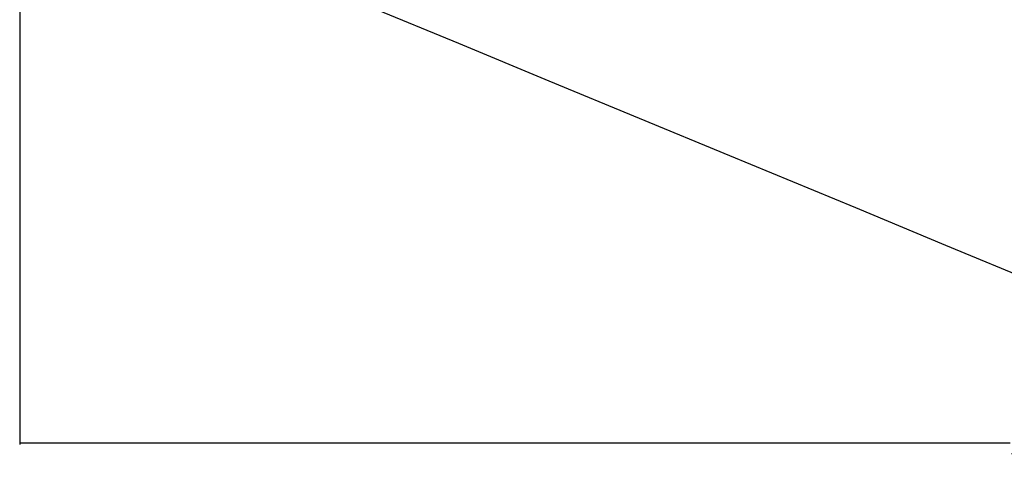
# Paper-space layout 'Wall Base Bracket' of a CAD drawing. Header units: millimetres. Extents: x 2123 to 18395, y 1042 to 15955.
# Tile 22 of 48: x 2878 to 6304, y 8376 to 9930. Entities that reach past the tile are written whole.
import ezdxf

# ---------------------------------------------------------------- set-up
doc = ezdxf.new("R2010")
doc.units = ezdxf.units.MM
doc.layers.add('COMPONENT_GEOMETRY', color=7, linetype='Continuous')
doc.styles.add('SLDTEXTSTYLE1', font='TXT', dxfattribs={"width": 0.75})
doc.dimstyles.new('SLDDIMSTYLE2', dxfattribs={"dimtxt": 100, "dimasz": 6.604, "dimexe": 0, "dimexo": 0.0625, "dimgap": 25, "dimtad": 0, "dimtih": 1, "dimtoh": 1, "dimdec": 0, "dimlfac": 0.5, "dimrnd": 1e-09, "dimzin": 12, "dimdsep": 46, "dimtxsty": 'SLDTEXTSTYLE1', "dimsah": 1, "dimcen": 0.09, "dimadec": 0, "dimazin": 3, "dimtfac": 1, "dimtdec": 3, "dimtofl": 0, "dimtmove": 0, "dimatfit": 3, "dimfxl": 1, "dimfrac": 2, "dimtolj": 1, "dimtzin": 12, "dimarcsym": 0})

# ---------------------------------------------------------------- blocks, each defined once
blk = doc.blocks.new('_D_20')
at = {"layer": 'COMPONENT_GEOMETRY', "color": 7, "ltscale": 2}
for p, q in [((10064.2, 12394.7), (10064.2, 8451.3)), ((2878.4, 12242.9), (2878.4, 8451.3)), ((2878.4, 8457.6), (6323.5, 8457.6)), ((10064.2, 8457.6), (6619.1, 8457.6))]:
    blk.add_line(p, q, dxfattribs=at)
for points in [[(2878.4, 8457.6), (2885, 8456.6), (2885, 8458.6)], [(10064.2, 8457.6), (10057.6, 8458.6), (10057.6, 8456.6)]]:
    blk.add_solid(points, dxfattribs=at)
at = {"layer": 'COMPONENT_GEOMETRY', "color": 7, "ltscale": 2, "insert": (6323.5, 8507.2), "char_height": 100, "attachment_point": 1, "style": 'SLDTEXTSTYLE1'}
blk.add_mtext('3593', dxfattribs=at)

psp = doc.layouts.new('Wall Base Bracket')

# ---------------------------------------------------------------- linework, layer by layer
at = {"color": 7, "linetype": 'Continuous', "lineweight": 25, "ltscale": 2, "flags": 128}
psp.add_lwpolyline([(4100.46, 9973.93), (4405.05, 9847.77), (4719.13, 9717.67), (5033.2, 9587.58), (5347.28, 9457.48), (5785.46, 9275.98), (6099.54, 9145.89), (6413.61, 9015.79), (6553.74, 8957.75)], dxfattribs=at)

# ---------------------------------------------------------------- dimensions: what is measured, and where the dimension line sits
at = {"layer": 'COMPONENT_GEOMETRY', "color": 7, "ltscale": 2}
dim = psp.add_linear_dim(base=(10064.23, 8457.63), p1=(2878.37, 12245.46), p2=(10064.23, 12397.28), dimstyle='SLDDIMSTYLE2', dxfattribs=at)
dim.commit()
dim.dimension.update_dxf_attribs({"geometry": '_D_20', "text_midpoint": (6471.3, 8457.63), "dimtype": 160})

doc.saveas('drawing.dxf')
